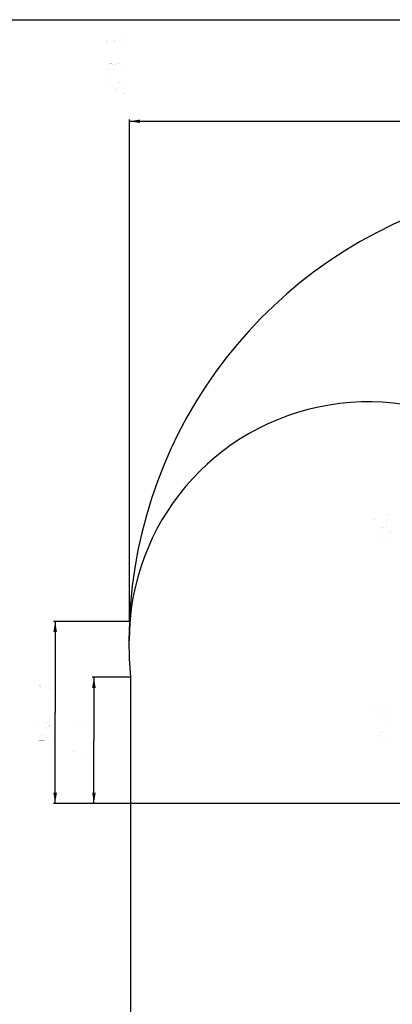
# Model space of a CAD drawing. Header units: millimetres. Extents: x -741 to 6994, y 0 to 4947.
# Tile 63 of 97: x 1881 to 3111, y 1697 to 4947. Entities that reach past the tile are written whole.
import ezdxf

# ---------------------------------------------------------------- set-up
doc = ezdxf.new("R2010")
doc.units = ezdxf.units.MM
doc.header["$LTSCALE"] = 384.676471
doc.layers.get('0').update_dxf_attribs({"linetype": 'CONTINUOUS'})
for name, color, linetype in [('运动范围_DXF_BALLOON', 7, 'CONTINUOUS'), ('运动范围_DXF_CONTINUOUS_LINE', 7, 'CONTINUOUS'), ('运动范围_DXF_DIMENSION', 7, 'CONTINUOUS'), ('运动范围_DXF_FORMAT', 7, 'CONTINUOUS')]:
    doc.layers.add(name, color=color, linetype=linetype)
doc.styles.get("Standard").update_dxf_attribs({"font": 'txt', "width": 0.7})
doc.dimstyles.new('DIMSTYLE_2', dxfattribs={"dimtxt": 58.823529, "dimasz": 35.294118, "dimexe": 1, "dimexo": 0, "dimgap": 2.5, "dimtad": 1, "dimdsep": 46, "dimtxsty": 'Standard', "dimblk": '_FILLED', "dimblk1": '_FILLED', "dimblk2": '_FILLED', "dimcen": 0.09, "dimclrt": 5, "dimazin": 2, "dimtp": 0.01, "dimtm": 0.01, "dimtfac": 1, "dimtofl": 0, "dimtmove": 0, "dimatfit": 3, "dimldrblk": '_FILLED', "dimfxl": 0, "dimtolj": 1, "dimarcsym": 0})
doc.dimstyles.new('DIMSTYLE_3', dxfattribs={"dimtxt": 58.823529, "dimasz": 35.294118, "dimexe": 1, "dimexo": 0, "dimgap": 2.5, "dimtad": 1, "dimdec": 1, "dimdsep": 46, "dimtxsty": 'Standard', "dimblk": '_FILLED', "dimblk1": '_FILLED', "dimblk2": '_FILLED', "dimcen": 0.09, "dimclrt": 5, "dimazin": 2, "dimtp": 0.01, "dimtm": 0.01, "dimtfac": 1, "dimtdec": 1, "dimtofl": 0, "dimtmove": 0, "dimatfit": 3, "dimldrblk": '_FILLED', "dimfxl": 0, "dimtolj": 1, "dimarcsym": 0})
doc.dimstyles.new('DIMSTYLE_6', dxfattribs={"dimtxt": 58.823529, "dimasz": 35.294118, "dimexe": 1, "dimexo": 0, "dimgap": 2.5, "dimtad": 0, "dimtih": 1, "dimtoh": 1, "dimdec": 1, "dimdsep": 46, "dimtxsty": 'Standard', "dimblk": '_FILLED', "dimblk1": '_FILLED', "dimblk2": '_FILLED', "dimcen": 0.09, "dimclrt": 5, "dimazin": 2, "dimtp": 0.01, "dimtm": 0.01, "dimtfac": 1, "dimtofl": 0, "dimtmove": 0, "dimatfit": 3, "dimldrblk": '_FILLED', "dimfxl": 0, "dimtolj": 1, "dimarcsym": 0})

# ---------------------------------------------------------------- blocks, each defined once
blk = doc.blocks.new('_FILLED')
at = {"color": 0, "linetype": 'ByBlock'}
blk.add_solid([(0, 0), (-1, 0.167), (-1, -0.167)], dxfattribs=at)
blk = doc.blocks.new('*D12')
at = {"layer": '运动范围_DXF_DIMENSION', "color": 2, "linetype": 'Continuous', "transparency": 16777216}
for p, q in [((2246.7, 2776.9), (2120.3, 2776.9)), ((2126.2, 2776.9), (2126.2, 2568.4)), ((2126.2, 2359.9), (2126.2, 2568.4)), ((3438, 2359.9), (2120.3, 2359.9))]:
    blk.add_line(p, q, dxfattribs=at)
at = {"layer": '运动范围_DXF_DIMENSION', "color": 2, "linetype": 'Continuous', "transparency": 16777216, "xscale": 35.2941176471, "yscale": 35.2941176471, "zscale": 35.2941176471}
for p, rotation in [((2126.2, 2776.9), 90), ((2126.2, 2359.9), 270)]:
    blk.add_blockref('_FILLED', p, dxfattribs=dict(at, rotation=rotation))
blk = doc.blocks.new('*D18')
at = {"layer": '运动范围_DXF_DIMENSION', "color": 2, "linetype": 'Continuous', "transparency": 16777216}
for p, q in [((2243.3, 2961.2), (1992.3, 2961.2)), ((1998.2, 2961.2), (1998.2, 2660.6)), ((1998.2, 2359.9), (1998.2, 2660.6)), ((3425.7, 2359.9), (1992.3, 2359.9))]:
    blk.add_line(p, q, dxfattribs=at)
at = {"layer": '运动范围_DXF_DIMENSION', "color": 2, "linetype": 'Continuous', "transparency": 16777216, "xscale": 35.2941176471, "yscale": 35.2941176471, "zscale": 35.2941176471}
for p, rotation in [((1998.2, 2961.2), 90), ((1998.2, 2359.9), 270)]:
    blk.add_blockref('_FILLED', p, dxfattribs=dict(at, rotation=rotation))
blk = doc.blocks.new('*D20')
at = {"layer": '运动范围_DXF_BALLOON', "color": 2, "linetype": 'Continuous', "transparency": 16777216}
blk.add_line((2246.7, 2776.9), (2246.7, 1639.8), dxfattribs=at)
blk = doc.blocks.new('*D26')
at = {"layer": '运动范围_DXF_BALLOON', "color": 2, "linetype": 'Continuous', "transparency": 16777216}
blk.add_line((2243.3, 2961.2), (2243.3, 4617.5), dxfattribs=at)

msp = doc.modelspace()

# ---------------------------------------------------------------- linework, layer by layer
at = {"color": 2, "linetype": 'Continuous'}
msp.add_line((2243.271, 4611.651), (5280.265, 4611.651), dxfattribs=at)
msp.add_solid([(2243.271, 4611.651), (2278.565, 4617.534), (2278.565, 4605.769)], dxfattribs=at)
at = {"layer": '运动范围_DXF_BALLOON', "color": 5, "linetype": 'Continuous', "const_width": 0.0588}
for points in [[(2174.644, 4865.695), (2169.742, 4870.843), (2169.742, 4875.99), (2174.644, 4881.137), (2179.546, 4883.71), (2184.448, 4883.71), (2189.35, 4881.137), (2194.252, 4875.99), (2199.154, 4881.137), (2208.958, 4886.284)], [(2194.252, 4870.843), (2194.252, 4875.99)], [(2208.958, 4886.284), (2213.86, 4886.284), (2218.762, 4883.71), (2223.663, 4881.137), (2228.565, 4875.99), (2228.565, 4870.843), (2223.663, 4865.695), (2218.762, 4863.122)], [(2228.565, 4832.24), (2228.565, 4829.666), (2223.663, 4829.666), (2228.565, 4832.24)], [(2194.252, 4788.489), (2189.35, 4783.342), (2184.448, 4780.769), (2179.546, 4780.769), (2174.644, 4783.342), (2169.742, 4788.489), (2169.742, 4793.637), (2174.644, 4798.784), (2179.546, 4801.357), (2184.448, 4801.357), (2189.35, 4798.784), (2194.252, 4793.637)], [(2213.86, 4778.195), (2208.958, 4778.195), (2204.056, 4780.769), (2199.154, 4783.342), (2194.252, 4788.489), (2194.252, 4793.637), (2199.154, 4798.784), (2208.958, 4803.931)], [(2208.958, 4803.931), (2213.86, 4803.931), (2218.762, 4801.357), (2223.663, 4798.784), (2228.565, 4793.637), (2228.565, 4788.489)], [(2228.565, 4788.489), (2223.663, 4783.342), (2213.86, 4778.195)], [(2208.958, 4739.592), (2199.154, 4742.166), (2194.252, 4749.887), (2199.154, 4757.607), (2208.958, 4760.181), (2218.762, 4757.607), (2223.663, 4755.034), (2228.565, 4749.887), (2223.663, 4744.739), (2218.762, 4742.166), (2208.958, 4739.592), (2189.35, 4739.592), (2179.546, 4742.166), (2174.644, 4744.739), (2169.742, 4749.887), (2174.644, 4755.034), (2179.546, 4757.607)], [(2174.644, 4700.989), (2169.742, 4706.136), (2169.742, 4711.284), (2174.644, 4716.431), (2179.546, 4719.004), (2184.448, 4719.004), (2189.35, 4716.431), (2194.252, 4711.284), (2199.154, 4716.431), (2208.958, 4721.578)], [(2208.958, 4721.578), (2213.86, 4721.578), (2218.762, 4719.004), (2223.663, 4716.431), (2228.565, 4711.284), (2228.565, 4706.136), (2223.663, 4700.989), (2218.762, 4698.416)], [(2194.252, 4706.136), (2194.252, 4711.284)], [(2169.742, 4667.533), (2228.565, 4667.533)]]:
    msp.add_lwpolyline(points, dxfattribs=at)
at = {"layer": '运动范围_DXF_CONTINUOUS_LINE', "color": 2, "linetype": 'Continuous'}
for centre, radius, start, end in [((3761.088, 2896.931), 1519.177, 329.783411, 184.530522), ((3031.087, 2896.931), 788.654, 18.759051, 180.012013)]:
    msp.add_arc(centre, radius, start, end, dxfattribs=at)
at = {"layer": '运动范围_DXF_DIMENSION', "color": 5, "linetype": 'Continuous', "const_width": 0.0588}
for points in [[(3106.813, 3303.108), (3101.911, 3297.961), (3097.009, 3295.387), (3087.205, 3292.814), (3067.597, 3292.814), (3057.793, 3295.387), (3052.891, 3297.961), (3047.989, 3303.108), (3052.891, 3308.255), (3057.793, 3310.829), (3067.597, 3313.402), (3087.205, 3313.402), (3097.009, 3310.829), (3101.911, 3308.255), (3106.813, 3303.108)], [(3052.891, 3254.211), (3047.989, 3259.358), (3047.989, 3264.505), (3052.891, 3269.652), (3057.793, 3272.226), (3062.695, 3272.226), (3067.597, 3269.652), (3072.499, 3264.505), (3077.401, 3269.652)], [(3072.499, 3259.358), (3072.499, 3264.505)], [(3077.401, 3269.652), (3087.205, 3274.799), (3092.107, 3274.799), (3097.009, 3272.226), (3101.911, 3269.652), (3106.813, 3264.505), (3106.813, 3259.358), (3101.911, 3254.211), (3097.009, 3251.637)], [(3106.813, 3220.755), (3082.303, 3223.328), (3067.597, 3225.902), (3057.793, 3228.476), (3047.989, 3231.049), (3047.989, 3210.461)], [(1929.592, 2735.201), (1924.69, 2740.348), (1924.69, 2745.495), (1929.592, 2750.642), (1934.494, 2753.216), (1939.396, 2753.216), (1944.298, 2750.642), (1949.2, 2745.495), (1954.102, 2750.642), (1959.004, 2753.216), (1963.906, 2755.789), (1968.808, 2755.789), (1973.71, 2753.216), (1978.612, 2750.642), (1983.514, 2745.495), (1983.514, 2740.348), (1978.612, 2735.201), (1973.71, 2732.627)], [(1949.2, 2740.348), (1949.2, 2745.495)], [(1983.514, 2701.745), (1983.514, 2699.172), (1978.612, 2699.172), (1983.514, 2701.745)], [(3067.597, 2674.755), (3047.989, 2679.902), (3047.989, 2659.314)], [(3106.813, 2669.608), (3082.303, 2672.182), (3067.597, 2674.755)], [(1924.69, 2660.569), (1983.514, 2660.569)], [(3052.891, 2620.711), (3047.989, 2625.858), (3047.989, 2631.005), (3052.891, 2636.152), (3057.793, 2638.726), (3062.695, 2638.726), (3067.597, 2636.152), (3072.499, 2631.005), (3077.401, 2636.152), (3082.303, 2638.726), (3087.205, 2641.299), (3092.107, 2641.299)], [(3092.107, 2641.299), (3101.911, 2636.152), (3106.813, 2631.005), (3106.813, 2625.858), (3101.911, 2620.711), (3097.009, 2618.137)], [(1983.514, 2619.392), (1978.612, 2614.245), (1973.71, 2611.672), (1963.906, 2609.098), (1944.298, 2609.098), (1934.494, 2611.672), (1929.592, 2614.245), (1924.69, 2619.392), (1929.592, 2624.539), (1934.494, 2627.113), (1944.298, 2629.686), (1963.906, 2629.686), (1973.71, 2627.113), (1978.612, 2624.539), (1983.514, 2619.392)], [(2111.496, 2609.608), (2086.986, 2612.181), (2072.28, 2614.755), (2062.476, 2617.328), (2052.672, 2619.902), (2052.672, 2599.314)], [(3047.989, 2597.549), (3047.989, 2582.108), (3072.499, 2579.534), (3067.597, 2584.681), (3067.597, 2589.829), (3072.499, 2594.976), (3077.401, 2597.549), (3087.205, 2600.123), (3097.009, 2597.549), (3101.911, 2594.976), (3106.813, 2589.829), (3106.813, 2584.681), (3101.911, 2579.534), (3097.009, 2576.961)], [(3072.499, 2625.858), (3072.499, 2631.005)], [(1963.906, 2567.922), (1954.102, 2570.495), (1949.2, 2578.216), (1954.102, 2585.936), (1963.906, 2588.51), (1973.71, 2585.936), (1978.612, 2583.363), (1983.514, 2578.216), (1978.612, 2573.069), (1973.71, 2570.495), (1963.906, 2567.922), (1944.298, 2567.922), (1934.494, 2570.495), (1929.592, 2573.069), (1924.69, 2578.216), (1929.592, 2583.363), (1934.494, 2585.936)], [(2052.672, 2568.432), (2111.496, 2568.432)], [(2111.496, 2534.976), (2052.672, 2534.976), (2096.79, 2516.961), (2096.79, 2540.123)]]:
    msp.add_lwpolyline(points, dxfattribs=at)
at = {"layer": '运动范围_DXF_FORMAT', "color": 7, "linetype": 'Continuous'}
msp.add_line((0, 4947.059), (6994.118, 4947.059), dxfattribs=at)

# ---------------------------------------------------------------- dimensions: what is measured, and where the dimension line sits
at = {"layer": '运动范围_DXF_BALLOON', "color": 2, "linetype": 'Continuous'}
for feature_location, offset, origin, picture, middle in [((2243.271, 2961.206), (0, 1656.328), (3611.535, 2961.206), '*D26', (2228.565, 4646.945)), ((2246.658, 2776.931), (0, -1137.093), (3611.535, 2253.065), '*D20', (2231.952, 1363.368))]:
    dim = msp.add_ordinate_dim(feature_location=feature_location, offset=offset, dtype=1, origin=origin, dimstyle='DIMSTYLE_6', dxfattribs=at)
    dim.commit()
    dim.dimension.update_dxf_attribs({"geometry": picture, "text_midpoint": middle})
at = {"layer": '运动范围_DXF_DIMENSION', "color": 2, "linetype": 'Continuous'}
for base, p1, p2, dimstyle, picture, middle in [((1998.22, 2961.206), (3425.677, 2359.931), (2243.271, 2961.206), 'DIMSTYLE_3', '*D18', (1998.22, 2557.627)), ((2126.202, 2776.931), (3438.035, 2359.931), (2246.658, 2776.931), 'DIMSTYLE_2', '*D12', (2126.202, 2506.667))]:
    dim = msp.add_linear_dim(base=base, p1=p1, p2=p2, angle=90, dimstyle=dimstyle, dxfattribs=at)
    dim.commit()
    dim.dimension.update_dxf_attribs({"geometry": picture, "text_midpoint": middle, "dimtype": 160})

doc.saveas('drawing.dxf')
